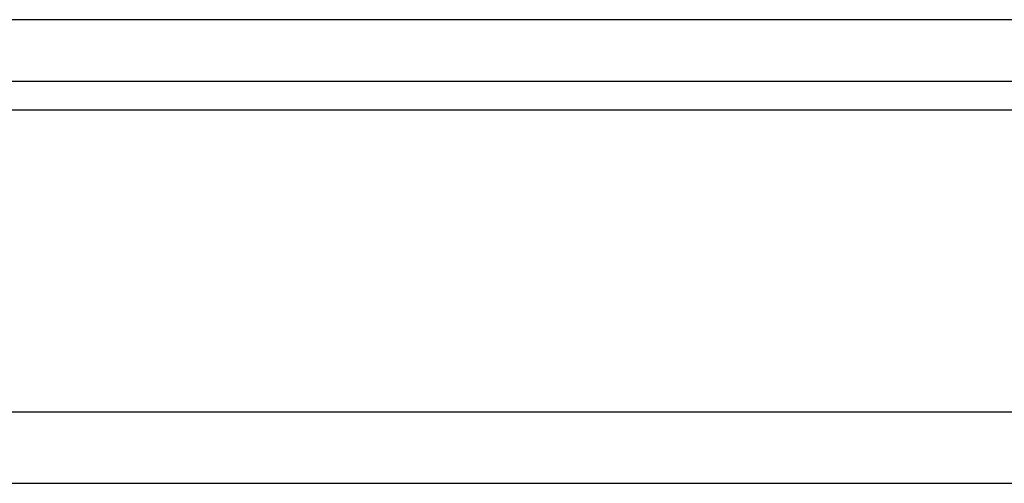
# Model space of a CAD drawing. Header units: millimetres. Extents: x 716 to 1311, y 158 to 389.
# Tile 34 of 55: x 1147 to 1179, y 188 to 203. Entities that reach past the tile are written whole.
import ezdxf

# ---------------------------------------------------------------- set-up
doc = ezdxf.new("R2010")
doc.units = ezdxf.units.MM
doc.header["$LTSCALE"] = 10
doc.layers.add('2', color=7, linetype='Continuous')
doc.layers.add('4', color=7, linetype='Continuous')

msp = doc.modelspace()

# ---------------------------------------------------------------- linework, layer by layer
at = {"layer": '2', "color": 0, "linetype": 'Continuous'}
for p, q in [((1004.465, 200.229), (1310.858, 200.229)), ((1000.052, 190.454), (1310.858, 190.454)), ((940.858, 188.142), (1310.858, 188.142))]:
    msp.add_line(p, q, dxfattribs=at)
at = {"layer": '4', "color": 0, "linetype": 'Continuous'}
for p, q in [((1201.958, 203.142), (1045.858, 203.142)), ((1201.958, 201.142), (1045.858, 201.142))]:
    msp.add_line(p, q, dxfattribs=at)

doc.saveas('drawing.dxf')
